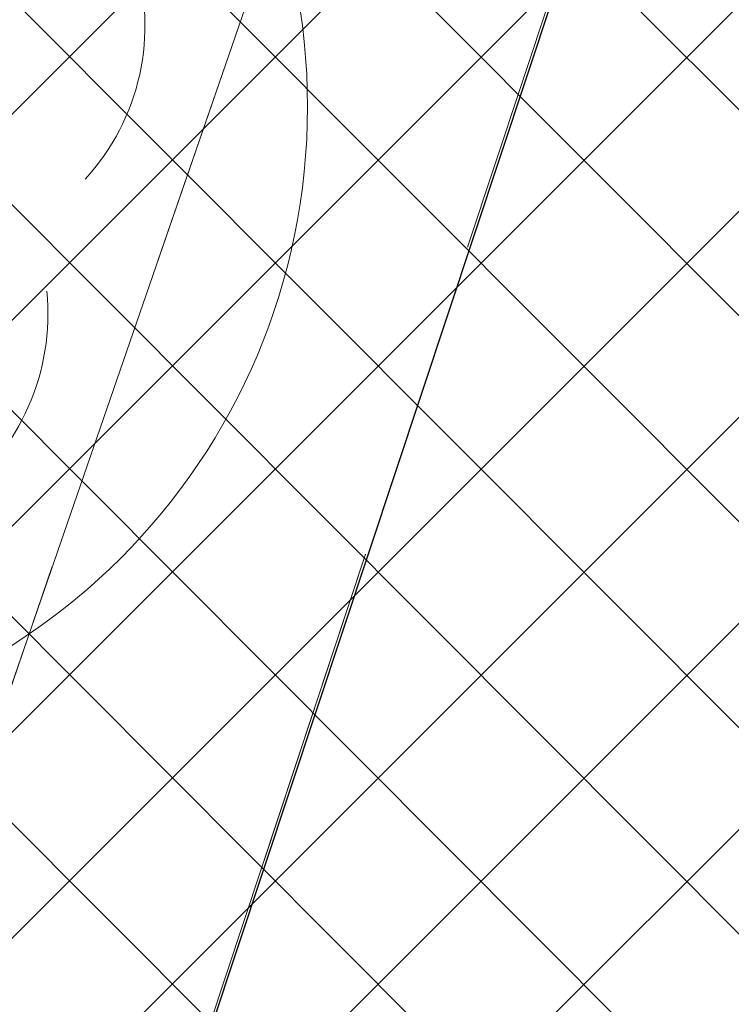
# Model space of a CAD drawing. Header units: metres. Extents: x 6599594 to 6600699, y 5687867 to 5691114.
# Tile 164 of 256: x 6599938.38 to 6599939.48, y 5688839.24 to 5688840.76. Entities that reach past the tile are written whole.
import ezdxf

# ---------------------------------------------------------------- set-up
doc = ezdxf.new("R2010")
doc.units = ezdxf.units.M
doc.header["$MEASUREMENT"] = 0
for name, pattern in [('1', [0]), ('BUF', [0]), ('GUK', [2, 1.5, -0.5]), ('GUZ', [1, 0.5, -0.5]), ('L_0_04', [1.5, 1, -0.5])]:
    doc.linetypes.add(name, pattern=pattern)
doc.layers.get('0').update_dxf_attribs({"color": 253, "linetype": 'CONTINUOUS', "lineweight": 13})
for name, color, linetype, lineweight in [('_kolor chodnik', 50, '1', 5), ('_kolor jezdnia', 4, '1', 0), ('_kolor pobocze', 211, '1', 5), ('_kolor zjazdy kostka', 7, '1', 5), ('_kolor ścieżka @ 1', 10, '1', 0), ('_wycinka', 10, 'BUF', 15), ('Dzialki', 130, '1', 30), ('Kontury', 252, 'GUK', 9), ('OT_Komunikacja', 7, 'CONTINUOUS', 0), ('OT_ZagospodarowanieTerenu', 7, 'CONTINUOUS', 0), ('OT_ZagospodarowanieTerenu_P', 7, 'CONTINUOUS', 0), ('Uzytki', 252, 'GUZ', 9)]:
    doc.layers.add(name, color=color, linetype=linetype, lineweight=lineweight)
pattern_1 = [(45, (0, 0), (-0.1414213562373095, 0.1414213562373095), []), (135, (0, 0), (-0.1414213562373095, -0.1414213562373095), [])]

# ---------------------------------------------------------------- blocks, each defined once
blk = doc.blocks.new('ddddd')
at = {"layer": '_wycinka'}
blk.add_circle((6600244.621, 5690835.377), 0.986329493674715, dxfattribs=at)
blk = doc.blocks.new('147')
at = {"linetype": 'Continuous', "lineweight": 18}
blk.add_hatch(color=0, dxfattribs=at).paths.add_polyline_path([(0, -0.1, 1), (0, 0.1, 1)])
at = {"color": 0, "linetype": 'Continuous', "lineweight": 18}
blk.add_circle((0, 0), 0.1, dxfattribs=at)
for centre, radius, start, end in [((0, 0.8), 0.7, 29.8459319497, 150.1540680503), ((-0.7700000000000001, 0.25), 0.7, 101.6336339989, 222.6626941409), ((0.7700000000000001, 0.25), 0.7, 317.3373058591, 78.3663660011), ((-0.4600000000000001, -0.6400000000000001), 0.71, 174.3693172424, 292.5572466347), ((0.4600000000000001, -0.6400000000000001), 0.71, 247.4427533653, 5.630682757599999)]:
    blk.add_arc(centre, radius, start, end, dxfattribs=at)

msp = doc.modelspace()

# ---------------------------------------------------------------- hatches: boundary and pattern name
at = {"layer": '_kolor chodnik'}
h = msp.add_hatch(dxfattribs=at)
h.set_pattern_fill('ANSI37', color=256, scale=1.6)
h.set_pattern_definition(pattern_1)
h.paths.add_polyline_path([(6599849.938171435, 5688542.085872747), (6599852.232147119, 5688548.938742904), (6599853.573135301, 5688548.489851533), (6599853.827082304, 5688549.248475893), (6599851.793849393, 5688549.929093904), (6599849.895278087, 5688548.982823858), (6599847.823506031, 5688542.793750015)])
edge = h.paths.add_edge_path()
edge.add_line((6600018.106075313, 5689087.454911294), (6600022.42781917, 5689091.229234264))
edge.add_line((6600022.42781917, 5689091.229234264), (6600020.233254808, 5689093.742094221))
edge.add_line((6600020.233254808, 5689093.742094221), (6600017.159471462, 5689091.057656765))
edge.add_arc((6600023.275194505, 5689085.385140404), 8.34143334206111, 137.1531558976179, 148.8016577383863)
edge.add_line((6600016.140105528, 5689089.706021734), (6600018.106075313, 5689087.454911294))
h.paths.add_polyline_path([(6600038.501784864, 5689187.59229436), (6600037.906968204, 5689187.700586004), (6600037.638296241, 5689186.224843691), (6600038.240083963, 5689186.115282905)])
h.paths.add_polyline_path([(6600069.098302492, 5689360.276020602), (6600068.321239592, 5689360.413462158), (6600068.064048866, 5689358.936495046), (6600068.836639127, 5689358.799546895)])
h.paths.add_polyline_path([(6600082.393785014, 5689362.950258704), (6600082.941124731, 5689366.103121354), (6600081.481377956, 5689366.361351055), (6600080.923159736, 5689363.210828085)])
h.paths.add_polyline_path([(6600074.022236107, 5689388.065861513), (6600072.983907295, 5689388.249860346), (6600072.723374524, 5689386.772538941), (6600073.760538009, 5689386.588865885)])
h.paths.add_polyline_path([(6600105.602402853, 5689486.45426531), (6600106.738797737, 5689489.760539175), (6600105.28818975, 5689490.281952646), (6600104.132785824, 5689486.965912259)])
h.paths.add_polyline_path([(6600132.519778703, 5689678.737346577), (6600131.636986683, 5689678.922259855), (6600131.330470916, 5689677.453953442), (6600132.212256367, 5689677.269208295)])
h.paths.add_polyline_path([(6600156.649397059, 5689798.7449027), (6600156.48800471, 5689797.95886096), (6600157.450195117, 5689797.757316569), (6600157.615023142, 5689798.542205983)])
h.paths.add_polyline_path([(6600189.055358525, 5689948.643107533), (6600187.902868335, 5689948.884512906), (6600187.600024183, 5689947.417400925), (6600188.748131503, 5689947.176379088)])
edge = h.paths.add_edge_path()
edge.add_line((6600204.459383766, 5690032.969035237), (6600204.153258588, 5690031.227801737))
edge.add_arc((6600202.328347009, 5690027.299936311), 4.331100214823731, 41.853001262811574, 65.08011546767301, ccw=False)
edge.add_arc((6600032.903931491, 5690051.979071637), 174.020003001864, 352.8070218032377, 353.495463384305)
edge.add_arc((6600202.372679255, 5690027.343587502), 5.999999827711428, 55.12102442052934, 69.64815978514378)
edge = h.paths.add_edge_path()
edge.add_line((6600205.046027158, 5690040.265402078), (6600204.972740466, 5690038.483452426))
edge.add_arc((6600203.986269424, 5690044.401803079), 5.999999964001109, 279.4630688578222, 294.9140560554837)
edge.add_line((6600206.513819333, 5690038.960158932), (6600206.607027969, 5690041.030672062))
edge.add_arc((6600203.986269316, 5690044.401803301), 4.270000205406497, 284.3702444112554, 307.86193139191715, ccw=False)
edge = h.paths.add_edge_path()
edge.add_arc((6600203.547470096, 5690044.558759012), 6.446878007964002, 324.43500910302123, 356.20133685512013, ccw=False)
edge.add_arc((6600203.986269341, 5690044.401803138), 6.000000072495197, 323.2169970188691, 357.4193489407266)
h.paths.add_polyline_path([(6600208.910055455, 5690121.713696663), (6600208.146285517, 5690121.748120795), (6600207.125602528, 5690121.794124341), (6600209.971605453, 5690121.665851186)])
edge = h.paths.add_edge_path()
edge.add_line((6600238.769818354, 5690481.648294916), (6600240.338176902, 5690490.87374652))
edge.add_line((6600240.338176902, 5690490.87374652), (6600241.251295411, 5690510.829461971))
edge.add_line((6600241.251295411, 5690510.829461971), (6600239.524022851, 5690510.928942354))
edge.add_line((6600239.524022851, 5690510.928942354), (6600238.633343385, 5690491.167757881))
edge.add_line((6600238.633343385, 5690491.167757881), (6600234.579716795, 5690467.661262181))
edge.add_line((6600234.579716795, 5690467.661262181), (6600234.449796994, 5690464.966873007))
edge.add_arc((6600242.443669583, 5690464.607462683), 8.001948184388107, 177.4256737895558, 268.2543056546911)
edge.add_line((6600242.199903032, 5690456.609228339), (6600242.216657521, 5690457.359274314))
edge.add_line((6600242.216657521, 5690457.359274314), (6600242.305257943, 5690458.836738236))
edge.add_arc((6600242.444504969, 5690464.607952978), 5.772894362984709, 177.0298084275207, 268.6178439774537, ccw=False)
edge.add_line((6600236.679365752, 5690464.907083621), (6600236.951876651, 5690470.95443634))
edge.add_line((6600236.951876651, 5690470.95443634), (6600238.15078669, 5690478.210832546))
edge.add_line((6600238.15078669, 5690478.210832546), (6600238.769818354, 5690481.648294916))
h.paths.add_polyline_path([(6600238.769818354, 5690481.648294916), (6600238.15078669, 5690478.210832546), (6600239.670056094, 5690477.930590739), (6600240.266710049, 5690481.376366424)])
edge = h.paths.add_edge_path()
edge.add_line((6600223.366500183, 5690460.339976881), (6600223.278629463, 5690457.997544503))
edge.add_arc((6600220.967166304, 5690465.656339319), 7.999999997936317, 286.7940807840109, 300.2738222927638)
edge.add_line((6600225.000231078, 5690458.747331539), (6600225.240084, 5690461.623695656))
edge.add_arc((6600221.105749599, 5690465.648640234), 5.76999998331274, 293.06724424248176, 315.7681070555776, ccw=False)
edge = h.paths.add_edge_path()
edge.add_arc((6600220.025145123, 5690444.676291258), 5.770000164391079, 37.996647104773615, 59.94382588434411, ccw=False)
edge.add_line((6600224.572175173, 5690448.22839199), (6600224.817793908, 5690451.081798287))
edge.add_arc((6600220.025145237, 5690444.676291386), 7.999999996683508, 53.19588653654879, 68.15166733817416)
edge.add_line((6600223.00235276, 5690452.101669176), (6600222.91504296, 5690449.670427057))
edge = h.paths.add_edge_path()
edge.add_arc((6600221.105749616, 5690465.648640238), 7.999999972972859, 328.0222308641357, 357.0132597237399)
edge.add_line((6600229.094882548, 5690465.23180147), (6600229.218816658, 5690467.593604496))
edge.add_line((6600229.218816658, 5690467.593604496), (6600228.218919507, 5690467.645774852))
edge.add_line((6600228.218919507, 5690467.645774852), (6600227.891778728, 5690461.411918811))
h.paths.add_polyline_path([(6600200.980142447, 5690012.236744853), (6600202.317278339, 5690011.956662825), (6600202.522293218, 5690012.935421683), (6600201.182321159, 5690013.216097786)])
h.paths.add_polyline_path([(6600196.457878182, 5689983.98337835), (6600195.202332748, 5689984.246370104), (6600194.899091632, 5689982.777335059), (6600196.150355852, 5689982.515240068)])
edge = h.paths.add_edge_path()
edge.add_line((6600112.305909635, 5689517.991018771), (6600112.691041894, 5689519.807934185))
edge.add_line((6600112.691041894, 5689519.807934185), (6600113.245521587, 5689522.423769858))
edge.add_line((6600113.245521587, 5689522.423769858), (6600111.553124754, 5689522.782507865))
edge.add_line((6600111.553124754, 5689522.782507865), (6600107.405864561, 5689503.21722655))
edge.add_line((6600107.405864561, 5689503.21722655), (6600099.494506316, 5689480.361667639))
edge.add_line((6600099.494506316, 5689480.361667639), (6600099.182814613, 5689478.891218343))
edge.add_arc((6600107.008997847, 5689477.232359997), 8.000059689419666, 168.0325629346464, 257.7529108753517)
edge.add_line((6600105.311960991, 5689469.414366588), (6600105.784990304, 5689471.593619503))
edge.add_arc((6600107.008927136, 5689477.232314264), 5.769999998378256, 168.0321375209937, 257.7533362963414, ccw=False)
edge.add_line((6600101.364343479, 5689478.42879883), (6600101.647245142, 5689479.76342708))
edge.add_line((6600101.647245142, 5689479.76342708), (6600104.132785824, 5689486.965912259))
edge.add_line((6600104.132785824, 5689486.965912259), (6600105.28818975, 5689490.281952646))
edge.add_line((6600105.28818975, 5689490.281952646), (6600108.240043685, 5689498.809726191))
edge.add_line((6600108.240043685, 5689498.809726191), (6600112.305909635, 5689517.991018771))
h.paths.add_polyline_path([(6600136.009573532, 5689645.499114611), (6600138.333647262, 5689645.012304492), (6600138.661671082, 5689646.578318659), (6600134.869459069, 5689647.372651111)])
at = {"layer": '_kolor jezdnia'}
h = msp.add_hatch(dxfattribs=at)
h.set_pattern_fill('ANSI37', color=4, scale=3.5)
h.set_pattern_definition([(45, (0, 0), (-0.3093592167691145, 0.3093592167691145), []), (135, (0, 0), (-0.3093592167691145, -0.3093592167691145), [])])
edge = h.paths.add_edge_path()
edge.add_line((6599833.066047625, 5688539.933393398), (6599850.649511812, 5688527.983462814))
edge.add_arc((6599857.337592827, 5688536.653968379), 10.95025544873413, 169.5012687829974, 232.3548431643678, ccw=False)
edge.add_arc((6599858.085851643, 5688536.618142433), 11.69295282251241, 162.2507788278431, 169.9967502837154, ccw=False)
edge.add_line((6599846.949484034, 5688540.182754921), (6599847.823506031, 5688542.793750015))
edge.add_line((6599847.823506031, 5688542.793750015), (6599849.895278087, 5688548.982823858))
edge.add_line((6599849.895278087, 5688548.982823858), (6599852.434748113, 5688556.56906746))
edge.add_line((6599852.434748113, 5688556.56906746), (6599928.48625871, 5688783.760284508))
edge.add_line((6599928.48625871, 5688783.760284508), (6599931.025728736, 5688791.34652811))
edge.add_line((6599931.025728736, 5688791.34652811), (6599996.657773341, 5688987.411326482))
edge.add_line((6599996.657773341, 5688987.411326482), (6599999.197243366, 5688994.997570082))
edge.add_line((6599999.197243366, 5688994.997570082), (6600021.930100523, 5689062.908193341))
edge.add_line((6600021.930100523, 5689062.908193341), (6600017.620224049, 5689067.371531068))
edge.add_line((6600017.620224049, 5689067.371531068), (6600016.714558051, 5689064.654078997))
edge.add_line((6600016.714558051, 5689064.654078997), (6600012.423620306, 5689051.835617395))
edge.add_line((6600012.423620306, 5689051.835617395), (6600009.884150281, 5689044.249373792))
edge.add_line((6600009.884150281, 5689044.249373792), (6599977.53516164, 5688947.612159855))
edge.add_line((6599977.53516164, 5688947.612159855), (6599974.995691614, 5688940.025916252))
edge.add_line((6599974.995691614, 5688940.025916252), (6599942.096912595, 5688841.746295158))
edge.add_line((6599942.096912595, 5688841.746295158), (6599939.557442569, 5688834.160051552))
edge.add_line((6599939.557442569, 5688834.160051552), (6599882.679288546, 5688664.246042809))
edge.add_line((6599882.679288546, 5688664.246042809), (6599880.139818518, 5688656.659799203))
edge.add_line((6599880.139818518, 5688656.659799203), (6599852.46454386, 5688573.984527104))
edge.add_line((6599852.46454386, 5688573.984527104), (6599842.470137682, 5688544.127903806))
edge.add_arc((6599835.706422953, 5688546.652910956), 7.219660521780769, 248.5480913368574, 339.52856074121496, ccw=False)
h.paths.add_polyline_path([(6600044.653202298, 5689172.271628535), (6600046.276244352, 5689181.431901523), (6600047.759199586, 5689189.801539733), (6600051.0603021, 5689208.432603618), (6600052.368792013, 5689215.817578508), (6600054.808584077, 5689229.587499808), (6600056.11707399, 5689236.972474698), (6600057.346666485, 5689243.912161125), (6600058.655146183, 5689251.297078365), (6600058.831439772, 5689252.292060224), (6600060.098987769, 5689259.445963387), (6600060.139929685, 5689259.677035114), (6600061.407468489, 5689266.830886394), (6600072.329030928, 5689328.470998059), (6600073.637511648, 5689335.855921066), (6600077.337304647, 5689356.73715072), (6600078.820259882, 5689365.106788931), (6600081.142794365, 5689378.214921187), (6600082.538516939, 5689386.092227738), (6600095.187867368, 5689457.483787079), (6600091.082877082, 5689465.8405575), (6600089.043088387, 5689454.328211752), (6600087.870641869, 5689447.711051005), (6600087.560133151, 5689445.958573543), (6600086.562151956, 5689440.326076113), (6600082.433200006, 5689417.022719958), (6600080.95024477, 5689408.65308175), (6600077.202698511, 5689387.502337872), (6600075.719743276, 5689379.132699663), (6600073.469199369, 5689366.430874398), (6600071.986244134, 5689358.061236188), (6600069.98686466, 5689346.776955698), (6600068.591142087, 5689338.899649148), (6600065.559290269, 5689321.78820693), (6600064.163567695, 5689313.910900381), (6600059.719426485, 5689288.828650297), (6600058.323703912, 5689280.951343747), (6600057.563846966, 5689276.662793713), (6600056.168124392, 5689268.785487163), (6600054.804920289, 5689261.091711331), (6600053.409197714, 5689253.21440478), (6600053.264817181, 5689252.399536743), (6600051.869094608, 5689244.522230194), (6600051.183555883, 5689240.653124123), (6600049.787833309, 5689232.775817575), (6600046.593849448, 5689214.749319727), (6600045.198126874, 5689206.872013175), (6600044.41754409, 5689202.466488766), (6600042.934588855, 5689194.096850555), (6600036.429952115, 5689157.38538759), (6600034.946996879, 5689149.01574938), (6600030.579776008, 5689124.367629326), (6600027.529365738, 5689107.151445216), (6600024.895072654, 5689094.014582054), (6600030.583685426, 5689094.264316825), (6600032.945013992, 5689106.191885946), (6600043.170247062, 5689163.901990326)])
edge = h.paths.add_edge_path()
edge.add_line((6600111.106812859, 5689535.144351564), (6600111.256844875, 5689535.85214863))
edge.add_line((6600111.256844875, 5689535.85214863), (6600112.915748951, 5689543.678261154))
edge.add_line((6600112.915748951, 5689543.678261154), (6600117.304772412, 5689564.384094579))
edge.add_line((6600117.304772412, 5689564.384094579), (6600119.067357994, 5689572.699339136))
edge.add_line((6600119.067357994, 5689572.699339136), (6600120.087667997, 5689577.512794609))
edge.add_line((6600120.087667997, 5689577.512794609), (6600121.642890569, 5689584.849775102))
edge.add_line((6600121.642890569, 5689584.849775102), (6600128.436769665, 5689616.900852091))
edge.add_line((6600128.436769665, 5689616.900852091), (6600129.991992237, 5689624.237832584))
edge.add_line((6600129.991992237, 5689624.237832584), (6600132.660554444, 5689636.827148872))
edge.add_line((6600132.660554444, 5689636.827148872), (6600133.208838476, 5689639.444704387))
edge.add_line((6600133.208838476, 5689639.444704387), (6600134.848957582, 5689647.274775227))
edge.add_line((6600134.848957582, 5689647.274775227), (6600138.97649476, 5689666.979995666))
edge.add_line((6600138.97649476, 5689666.979995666), (6600140.51410642, 5689674.320687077))
edge.add_line((6600140.51410642, 5689674.320687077), (6600145.209128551, 5689696.735129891))
edge.add_line((6600145.209128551, 5689696.735129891), (6600146.746740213, 5689704.075821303))
edge.add_line((6600146.746740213, 5689704.075821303), (6600151.462308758, 5689726.588354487))
edge.add_line((6600151.462308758, 5689726.588354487), (6600152.999920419, 5689733.929045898))
edge.add_line((6600152.999920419, 5689733.929045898), (6600155.244070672, 5689744.642813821))
edge.add_line((6600155.244070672, 5689744.642813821), (6600156.781682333, 5689751.983505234))
edge.add_line((6600156.781682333, 5689751.983505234), (6600161.635515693, 5689775.156126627))
edge.add_line((6600161.635515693, 5689775.156126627), (6600163.378142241, 5689783.475576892))
edge.add_line((6600163.378142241, 5689783.475576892), (6600163.850769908, 5689785.731942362))
edge.add_line((6600163.850769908, 5689785.731942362), (6600167.028500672, 5689800.902704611))
edge.add_line((6600167.028500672, 5689800.902704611), (6600179.49088801, 5689860.399222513))
edge.add_line((6600179.49088801, 5689860.399222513), (6600181.233514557, 5689868.718672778))
edge.add_line((6600181.233514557, 5689868.718672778), (6600181.84713393, 5689871.648144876))
edge.add_line((6600181.84713393, 5689871.648144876), (6600183.384745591, 5689878.988836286))
edge.add_line((6600183.384745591, 5689878.988836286), (6600184.935818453, 5689886.393792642))
edge.add_line((6600184.935818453, 5689886.393792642), (6600186.575937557, 5689894.223863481))
edge.add_line((6600186.575937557, 5689894.223863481), (6600194.05133812, 5689929.912074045))
edge.add_line((6600194.05133812, 5689929.912074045), (6600195.691457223, 5689937.742144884))
edge.add_line((6600195.691457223, 5689937.742144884), (6600202.915799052, 5689972.231779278))
edge.add_line((6600202.915799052, 5689972.231779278), (6600204.555918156, 5689980.061850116))
edge.add_line((6600204.555918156, 5689980.061850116), (6600206.062781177, 5689987.255744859))
edge.add_line((6600206.062781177, 5689987.255744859), (6600207.702900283, 5689995.085815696))
edge.add_line((6600207.702900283, 5689995.085815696), (6600210.232559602, 5690007.162628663))
edge.add_line((6600210.232559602, 5690007.162628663), (6600211.694938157, 5690014.144150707))
edge.add_arc((6600028.177652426, 5690052.584442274), 187.5000004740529, 348.1696294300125, 357.4195276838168)
edge.add_line((6600215.487522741, 5690044.142720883), (6600208.310270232, 5690026.480446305))
edge.add_arc((6600032.903933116, 5690051.97907145), 177.2500013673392, 348.1696294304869, 351.7289130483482, ccw=False)
edge.add_line((6600206.38894146, 5690015.640182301), (6600205.966941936, 5690013.625519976))
edge.add_line((6600205.966941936, 5690013.625519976), (6600204.326822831, 5690005.795449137))
edge.add_line((6600204.326822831, 5690005.795449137), (6600197.076961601, 5689971.183982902))
edge.add_line((6600197.076961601, 5689971.183982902), (6600195.334335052, 5689962.864532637))
edge.add_line((6600195.334335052, 5689962.864532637), (6600193.44722506, 5689953.855305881))
edge.add_line((6600193.44722506, 5689953.855305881), (6600191.909227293, 5689946.512771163))
edge.add_line((6600191.909227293, 5689946.512771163), (6600185.496844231, 5689915.899498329))
edge.add_line((6600185.496844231, 5689915.899498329), (6600183.856521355, 5689908.068454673))
edge.add_line((6600183.856521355, 5689908.068454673), (6600182.066605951, 5689899.523243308))
edge.add_line((6600182.066605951, 5689899.523243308), (6600180.32407057, 5689891.204228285))
edge.add_line((6600180.32407057, 5689891.204228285), (6600174.320344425, 5689862.541919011))
edge.add_line((6600174.320344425, 5689862.541919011), (6600172.577809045, 5689854.222903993))
edge.add_line((6600172.577809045, 5689854.222903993), (6600163.663810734, 5689811.666703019))
edge.add_line((6600163.663810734, 5689811.666703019), (6600162.023782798, 5689803.837067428))
edge.add_line((6600162.023782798, 5689803.837067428), (6600160.924220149, 5689798.587659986))
edge.add_line((6600160.924220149, 5689798.587659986), (6600159.279208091, 5689790.734229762))
edge.add_line((6600159.279208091, 5689790.734229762), (6600157.107250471, 5689780.365115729))
edge.add_line((6600157.107250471, 5689780.365115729), (6600155.462238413, 5689772.511685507))
edge.add_line((6600155.462238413, 5689772.511685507), (6600153.380318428, 5689762.572418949))
edge.add_line((6600153.380318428, 5689762.572418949), (6600151.735124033, 5689754.718118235))
edge.add_line((6600151.735124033, 5689754.718118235), (6600148.586504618, 5689739.686336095))
edge.add_line((6600148.586504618, 5689739.686336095), (6600146.885007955, 5689731.563243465))
edge.add_line((6600146.885007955, 5689731.563243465), (6600141.75088822, 5689707.052510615))
edge.add_line((6600141.75088822, 5689707.052510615), (6600140.110896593, 5689699.223048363))
edge.add_line((6600140.110896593, 5689699.223048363), (6600133.483561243, 5689667.583574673))
edge.add_line((6600133.483561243, 5689667.583574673), (6600131.860394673, 5689659.834436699))
edge.add_line((6600131.860394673, 5689659.834436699), (6600131.740984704, 5689659.26436315))
edge.add_line((6600131.740984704, 5689659.26436315), (6600130.117814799, 5689651.515209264))
edge.add_line((6600130.117814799, 5689651.515209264), (6600127.27873359, 5689637.961189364))
edge.add_line((6600127.27873359, 5689637.961189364), (6600126.924568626, 5689636.290366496))
edge.add_line((6600126.924568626, 5689636.290366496), (6600125.166244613, 5689627.995226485))
edge.add_line((6600125.166244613, 5689627.995226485), (6600118.009503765, 5689594.232298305))
edge.add_line((6600118.009503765, 5689594.232298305), (6600116.25117975, 5689585.937158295))
edge.add_line((6600116.25117975, 5689585.937158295), (6600113.665314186, 5689573.737975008))
edge.add_line((6600113.665314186, 5689573.737975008), (6600111.898534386, 5689565.402943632))
edge.add_line((6600111.898534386, 5689565.402943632), (6600104.889982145, 5689532.339115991))
edge.add_line((6600104.889982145, 5689532.339115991), (6600103.22663594, 5689524.492047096))
edge.add_line((6600103.22663594, 5689524.492047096), (6600096.623876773, 5689493.342605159))
edge.add_line((6600096.623876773, 5689493.342605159), (6600094.968986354, 5689485.535427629))
edge.add_line((6600094.968986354, 5689485.535427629), (6600094.300101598, 5689482.379870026))
edge.add_line((6600094.300101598, 5689482.379870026), (6600099.182814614, 5689478.891218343))
edge.add_line((6600099.182814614, 5689478.891218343), (6600099.494506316, 5689480.361667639))
edge.add_line((6600099.494506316, 5689480.361667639), (6600111.106812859, 5689535.144351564))
edge = h.paths.add_edge_path()
edge.add_arc((6600239.213891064, 5690851.400367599), 10.00000000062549, -2.8342403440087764, 76.13703556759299, ccw=False)
edge.add_line((6600249.201658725, 5690850.905901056), (6600249.082723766, 5690848.503524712))
edge.add_line((6600249.082723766, 5690848.503524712), (6600247.016487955, 5690806.767468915))
edge.add_line((6600247.016487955, 5690806.767468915), (6600246.092398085, 5690789.152178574))
edge.add_line((6600246.092398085, 5690789.152178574), (6600233.768116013, 5690572.015170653))
edge.add_line((6600233.768116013, 5690572.015170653), (6600228.959056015, 5690465.296202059))
edge.add_line((6600228.959056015, 5690465.296202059), (6600234.588724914, 5690465.017134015))
edge.add_line((6600234.588724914, 5690465.017134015), (6600239.262540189, 5690571.767576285))
edge.add_line((6600239.262540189, 5690571.767576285), (6600252.50503885, 5690806.400146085))
edge.add_line((6600252.50503885, 5690806.400146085), (6600254.569211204, 5690848.094521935))
edge.add_arc((6600262.559425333, 5690847.6989487), 7.999999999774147, 76.13703557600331, 177.1657596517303, ccw=False)
edge.add_line((6600264.476229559, 5690855.465921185), (6600241.609896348, 5690861.109083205))
edge = h.paths.add_edge_path()
edge.add_line((6600250.031475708, 5690451.625307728), (6600250.231741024, 5690455.772579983))
edge.add_line((6600250.231741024, 5690455.772579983), (6600246.257763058, 5690456.417303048))
edge.add_line((6600246.257763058, 5690456.417303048), (6600242.171761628, 5690456.61060902))
edge.add_arc((6600242.563100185, 5690464.586983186), 7.985968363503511, 176.9123644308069, 267.1911945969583, ccw=False)
edge.add_line((6600234.588724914, 5690465.017134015), (6600228.959056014, 5690465.296202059))
edge.add_arc((6600220.965133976, 5690465.657286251), 8.002072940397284, 267.8289300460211, 357.413716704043, ccw=False)
edge.add_line((6600220.661989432, 5690457.660957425), (6600212.406915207, 5690458.119572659))
edge.add_line((6600212.406915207, 5690458.119572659), (6600208.431872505, 5690457.817501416))
edge.add_line((6600208.431872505, 5690457.817501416), (6600208.233912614, 5690454.548331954))
edge.add_line((6600208.233912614, 5690454.548331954), (6600212.129565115, 5690453.127270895))
edge.add_line((6600212.129565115, 5690453.127270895), (6600218.640548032, 5690452.76554962))
edge.add_line((6600218.640548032, 5690452.76554962), (6600216.486747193, 5690452.885205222))
edge.add_line((6600216.486747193, 5690452.885205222), (6600220.468905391, 5690452.663974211))
edge.add_arc((6600220.025145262, 5690444.676291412), 7.99999997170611, -0.3386579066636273, 86.8201700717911, ccw=False)
edge.add_line((6600228.025005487, 5690444.629006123), (6600227.803602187, 5690439.649256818))
edge.add_line((6600227.803602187, 5690439.649256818), (6600226.885525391, 5690435.936828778))
edge.add_line((6600226.885525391, 5690435.936828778), (6600225.534849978, 5690405.967249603))
edge.add_line((6600225.534849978, 5690405.967249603), (6600226.115199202, 5690402.187514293))
edge.add_line((6600226.115199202, 5690402.187514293), (6600213.445139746, 5690121.008786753))
edge.add_line((6600213.445139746, 5690121.008786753), (6600213.352800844, 5690118.960058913))
edge.add_line((6600213.352800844, 5690118.960058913), (6600209.980184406, 5690044.131649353))
edge.add_arc((6600203.98626942, 5690044.401803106), 5.999999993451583, 257.4162346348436, 357.41934921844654, ccw=False)
edge.add_line((6600202.679069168, 5690038.545931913), (6600201.589735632, 5690033.666039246))
edge.add_line((6600201.589735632, 5690033.666039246), (6600203.67987942, 5690033.199458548))
edge.add_arc((6600202.372679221, 5690027.343587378), 5.999999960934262, -8.27108729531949, 77.41623506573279, ccw=False)
edge.add_line((6600208.310270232, 5690026.480446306), (6600215.487522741, 5690044.142720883))
edge.add_line((6600215.487522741, 5690044.142720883), (6600216.199687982, 5690059.9446614))
edge.add_line((6600216.199687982, 5690059.9446614), (6600216.537356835, 5690067.437056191))
edge.add_line((6600216.537356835, 5690067.437056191), (6600223.893528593, 5690230.66011469))
edge.add_line((6600223.893528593, 5690230.66011469), (6600224.231197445, 5690238.152509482))
edge.add_line((6600224.231197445, 5690238.152509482), (6600233.507835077, 5690443.987992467))
edge.add_arc((6600241.499722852, 5690443.627812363), 7.999999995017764, 87.29208981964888, 177.4195277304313, ccw=False)
edge.add_line((6600241.877677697, 5690451.618879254), (6600246.021541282, 5690451.422886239))
edge.add_line((6600246.021541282, 5690451.422886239), (6600246.427694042, 5690451.44338883))
edge.add_line((6600246.427694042, 5690451.44338883), (6600246.79397003, 5690451.461878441))
edge.add_line((6600246.79397003, 5690451.461878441), (6600250.031475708, 5690451.625307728))
edge = h.paths.add_edge_path()
edge.add_line((6600007.33756506, 5689086.20374581), (6600006.980466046, 5689080.740822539))
edge.add_line((6600006.980466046, 5689080.740822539), (6600007.229745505, 5689080.720859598))
edge.add_line((6600007.229745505, 5689080.720859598), (6600008.093335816, 5689080.601653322))
edge.add_line((6600008.093335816, 5689080.601653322), (6600008.702681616, 5689080.53831051))
edge.add_arc((6600008.140193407, 5689070.554142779), 9.999999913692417, -18.557800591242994, 86.77547804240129, ccw=False)
edge.add_line((6600017.620224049, 5689067.371531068), (6600021.930100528, 5689062.908193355))
edge.add_arc((6599734.83819726, 5689159.011261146), 302.7499967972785, 341.4922000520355, 343.8640860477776)
edge.add_arc((6600034.895369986, 5689072.315877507), 9.581213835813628, 98.63328270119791, 164.5273290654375, ccw=False)
edge.add_line((6600033.457137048, 5689081.788529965), (6600033.832640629, 5689081.798737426))
edge.add_line((6600033.832640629, 5689081.798737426), (6600034.422462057, 5689082.05700874))
edge.add_line((6600034.422462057, 5689082.05700874), (6600036.833623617, 5689082.139040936))
edge.add_line((6600036.833623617, 5689082.139040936), (6600036.730225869, 5689087.148851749))
edge.add_line((6600036.730225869, 5689087.148851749), (6600036.579860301, 5689087.134303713))
edge.add_arc((6600036.479565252, 5689093.136286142), 6.002820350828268, 169.1687651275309, 270.9573417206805, ccw=False)
edge.add_line((6600030.583685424, 5689094.264316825), (6600024.895072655, 5689094.014582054))
edge.add_arc((6600015.200558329, 5689096.162123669), 9.929528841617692, 271.0943432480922, 347.5094668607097, ccw=False)
edge.add_arc((6600014.909438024, 5689089.646776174), 3.446070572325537, 264.4236009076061, 278.0194998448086, ccw=False)
edge.add_line((6600014.574573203, 5689086.217014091), (6600014.299554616, 5689086.232508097))
edge.add_line((6600014.299554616, 5689086.232508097), (6600010.474232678, 5689086.448019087))
edge.add_line((6600010.474232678, 5689086.448019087), (6600007.33756506, 5689086.20374581))
edge = h.paths.add_edge_path()
edge.add_line((6600105.490725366, 5689463.953528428), (6600106.927559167, 5689464.047234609))
edge.add_line((6600106.927559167, 5689464.047234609), (6600107.835, 5689468.66))
edge.add_line((6600107.835, 5689468.66), (6600105.311960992, 5689469.414366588))
edge.add_arc((6600107.008997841, 5689477.232359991), 8.000059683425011, 168.0325628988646, 257.75291091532, ccw=False)
edge.add_line((6600099.182814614, 5689478.891218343), (6600094.300101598, 5689482.379870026))
edge.add_arc((6600586.245114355, 5689378.104238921), 502.8750369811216, 168.032376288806, 169.9522165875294)
edge.add_line((6600091.082877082, 5689465.8405575), (6600095.187867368, 5689457.483787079))
edge.add_arc((6600103.065173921, 5689456.088064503), 8.000000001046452, 77.7533362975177, 169.9524553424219, ccw=False)
edge.add_line((6600104.762140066, 5689463.906012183), (6600105.490725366, 5689463.953528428))
at = {"layer": '_kolor pobocze'}
h = msp.add_hatch(dxfattribs=at)
h.set_pattern_fill('ANSI37', color=256, scale=1.6)
h.set_pattern_definition(pattern_1)
edge = h.paths.add_edge_path()
edge.add_line((6600035.926965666, 5689101.569442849), (6600036.046865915, 5689102.311543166))
edge.add_arc((6600058.171848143, 5689233.778275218), 133.3154772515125, 259.4578941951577, 260.4470163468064, ccw=False)
edge.add_line((6600033.780707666, 5689102.713067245), (6600032.142559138, 5689101.847662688))
edge.add_arc((6599734.838175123, 5689159.011266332), 302.7500195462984, 347.6801154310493, 349.11639019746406, ccw=False)
edge.add_arc((6600036.478170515, 5689093.133441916), 6.000000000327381, 167.68011541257, 271.5571101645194)
edge.add_line((6600036.64121064, 5689087.1356575), (6600036.730491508, 5689087.137804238))
edge.add_line((6600036.730491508, 5689087.137804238), (6600036.712463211, 5689087.887583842))
edge.add_line((6600036.712463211, 5689087.887583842), (6600036.559840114, 5689087.884077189))
edge.add_arc((6600036.482532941, 5689093.14290691), 5.259397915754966, 170.6455005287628, 270.8422131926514, ccw=False)
edge.add_arc((6600545.796425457, 5688991.216220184), 524.6691769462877, 167.9170060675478, 168.7028219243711, ccw=False)
edge.add_line((6600032.751078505, 5689101.044345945), (6600034.011432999, 5689101.917298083))
edge.add_line((6600034.011432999, 5689101.917298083), (6600035.926965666, 5689101.569442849))
edge = h.paths.add_edge_path()
edge.add_line((6600002.828843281, 5688994.032881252), (6600003.066918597, 5688994.74409159))
edge.add_line((6600003.066918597, 5688994.74409159), (6600001.227880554, 5688995.359703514))
edge.add_line((6600001.227880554, 5688995.359703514), (6600000.55876659, 5688996.702196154))
edge.add_line((6600000.55876659, 5688996.702196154), (6600022.641310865, 5689062.67011804))
edge.add_arc((6599734.838193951, 5689159.011262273), 303.5000002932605, 341.4922000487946, 343.8640860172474)
edge.add_arc((6600035.267451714, 5689072.092773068), 9.250000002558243, 91.55711016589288, 163.8640860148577, ccw=False)
edge.add_line((6600035.016098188, 5689081.339357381), (6600036.868703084, 5689081.389717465))
edge.add_line((6600036.868703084, 5689081.389717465), (6600036.850674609, 5689082.139504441))
edge.add_line((6600036.850674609, 5689082.139504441), (6600034.99571817, 5689082.089080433))
edge.add_arc((6600035.267451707, 5689072.092773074), 9.999999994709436, 91.55711014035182, 163.8640860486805)
edge.add_arc((6599734.838192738, 5689159.011262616), 302.7500015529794, 341.4922000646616, 343.8640860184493, ccw=False)
edge.add_line((6600021.930100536, 5689062.908193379), (6599999.748942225, 5688996.645678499))
edge.add_line((6599999.748942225, 5688996.645678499), (6600000.695212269, 5688994.747107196))
edge.add_line((6600000.695212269, 5688994.747107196), (6600002.828843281, 5688994.032881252))
h.paths.add_polyline_path([(6599971.7492186, 5688907.297112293), (6599971.084233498, 5688908.631320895), (6599997.822068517, 5688988.526766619), (6599999.164561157, 5688989.195880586), (6600001.003599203, 5688988.580268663), (6600001.241674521, 5688989.291479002), (6599999.108043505, 5688990.005704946), (6599997.209472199, 5688989.059434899), (6599970.270280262, 5688908.583087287), (6599971.216550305, 5688906.684515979), (6599973.350181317, 5688905.970290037), (6599973.588256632, 5688906.681500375)])
h.paths.add_polyline_path([(6599932.504667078, 5688790.060553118), (6599931.835553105, 5688791.403045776), (6599968.343406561, 5688900.4641754), (6599969.685899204, 5688901.133289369), (6599971.524937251, 5688900.517677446), (6599971.763012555, 5688901.228887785), (6599969.629381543, 5688901.94311373), (6599967.730810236, 5688900.996843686), (6599931.025728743, 5688791.34652811), (6599931.971998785, 5688789.447956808), (6599934.105629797, 5688788.73373086), (6599934.343705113, 5688789.4449412)])
at = {"layer": '_kolor zjazdy kostka'}
h = msp.add_hatch(dxfattribs=at)
h.set_pattern_fill('ANSI37', color=256, scale=1.6)
h.set_pattern_definition(pattern_1)
h.paths.add_polyline_path([(6600244.137440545, 5690813.934732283), (6600242.369522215, 5690814.022127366), (6600242.097568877, 5690808.528921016), (6600243.865482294, 5690808.441426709)])
h.paths.add_polyline_path([(6600247.012128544, 5690806.679412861), (6600247.442736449, 5690815.377295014), (6600247.393289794, 5690814.378518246), (6600247.113277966, 5690808.722537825)])
h.paths.add_polyline_path([(6600242.297085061, 5690788.088808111), (6600240.958726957, 5690788.155683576), (6600240.648818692, 5690782.664569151), (6600241.987258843, 5690782.599147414)])
h.paths.add_polyline_path([(6600245.558275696, 5690780.919298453), (6600246.037231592, 5690789.405686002), (6600244.985820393, 5690788.453468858), (6600244.612601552, 5690781.981345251)])
h.paths.add_polyline_path([(6600241.348405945, 5690723.711515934), (6600242.272017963, 5690722.691689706), (6600242.749709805, 5690731.155680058), (6600241.698138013, 5690730.203317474), (6600241.472690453, 5690726.27550499)])
h.paths.add_polyline_path([(6600225.772794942, 5690394.589141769), (6600224.731429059, 5690393.637598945), (6600224.461246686, 5690387.644646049), (6600225.412923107, 5690386.603142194)])
h.paths.add_polyline_path([(6600223.012390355, 5690333.280720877), (6600223.372595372, 5690341.272607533), (6600222.32835346, 5690340.318436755), (6600222.058239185, 5690334.324941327)])
h.paths.add_polyline_path([(6600215.496388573, 5690166.390602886), (6600215.856593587, 5690174.382489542), (6600214.812834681, 5690173.428760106), (6600214.542018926, 5690167.435062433)])
h.paths.add_polyline_path([(6600212.446537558, 5690121.053392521), (6600213.399499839, 5690120.010473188), (6600213.788744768, 5690128.503024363), (6600212.745135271, 5690127.54943145)])
h.paths.add_polyline_path([(6600209.977420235, 5690121.665589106), (6600210.225142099, 5690127.162117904), (6600207.346107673, 5690127.291879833), (6600207.119593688, 5690121.794395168)])
h.paths.add_polyline_path([(6600207.950178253, 5690070.725854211), (6600204.880846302, 5690070.828947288), (6600204.643784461, 5690065.333808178), (6600207.702521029, 5690065.204598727)])
h.paths.add_polyline_path([(6600200.981479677, 5690012.236464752), (6600199.969248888, 5690007.339980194), (6600201.282587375, 5690007.064882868), (6600202.31726072, 5690011.956666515)])
h.paths.add_polyline_path([(6600193.613960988, 5689970.406358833), (6600192.398010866, 5689970.660657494), (6600191.286205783, 5689965.274578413), (6600192.486379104, 5689965.023185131)])
h.paths.add_polyline_path([(6600189.061271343, 5689948.671423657), (6600189.98413328, 5689953.050774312), (6600188.818902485, 5689953.32186217), (6600187.908781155, 5689948.91282903)])
h.paths.add_polyline_path([(6600180.976201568, 5689915.317449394), (6600179.952861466, 5689910.421322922), (6600181.008474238, 5689910.200199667), (6600182.033843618, 5689915.09540201)])
h.paths.add_polyline_path([(6600176.508279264, 5689893.538690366), (6600177.476023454, 5689893.335973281), (6600178.603605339, 5689898.719146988), (6600177.636002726, 5689898.922290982)])
h.paths.add_polyline_path([(6600179.28182965, 5689859.401159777), (6600180.522246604, 5689860.211927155), (6600181.057490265, 5689860.561775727), (6600183.598022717, 5689860.029600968), (6600184.726606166, 5689865.412570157), (6600182.186324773, 5689865.943033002), (6600181.604764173, 5689866.832779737), (6600181.024456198, 5689867.720610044)])
h.paths.add_polyline_path([(6600160.200810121, 5689810.862606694), (6600159.232772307, 5689811.065842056), (6600158.207991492, 5689806.171529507), (6600159.175735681, 5689805.968812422)])
h.paths.add_polyline_path([(6600156.49391753, 5689797.987177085), (6600155.463416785, 5689793.068691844), (6600156.431160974, 5689792.865974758), (6600157.461419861, 5689797.784520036)])
edge = h.paths.add_edge_path()
edge.add_arc((6600173.111981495, 5689800.679690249), 5.999999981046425, 204.673115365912, 239.5411154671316, ccw=False)
edge.add_arc((6600173.162096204, 5689800.685330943), 6.047914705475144, 168.3203586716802, 204.5234866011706, ccw=False)
edge.add_line((6600167.239404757, 5689801.9096668), (6600163.651667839, 5689784.781499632))
edge.add_arc((6600169.524220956, 5689783.551410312), 5.999999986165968, 139.2146049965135, 168.1696294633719, ccw=False)
edge.add_arc((6600169.524220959, 5689783.551410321), 5.999999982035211, 96.80962310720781, 139.2146050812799, ccw=False)
edge.add_line((6600168.812796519, 5689789.509083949), (6600170.070461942, 5689795.507731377))
h.paths.add_polyline_path([(6600163.526364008, 5689776.866746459), (6600166.051243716, 5689776.337874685), (6600167.179826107, 5689781.720838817), (6600164.653945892, 5689782.249920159), (6600163.941148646, 5689783.340449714), (6600163.493329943, 5689784.025580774), (6600161.750703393, 5689775.706130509), (6600162.438017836, 5689776.155376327)])
h.paths.add_polyline_path([(6600152.614191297, 5689774.643430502), (6600153.639138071, 5689779.536616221), (6600152.646757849, 5689779.744928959), (6600151.646447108, 5689774.846147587)])
h.paths.add_polyline_path([(6600150.121074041, 5689767.466820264), (6600148.177624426, 5689758.16795459), (6600149.115997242, 5689757.971390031), (6600151.066362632, 5689767.268392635)])
h.paths.add_polyline_path([(6600142.970741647, 5689739.332500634), (6600141.888449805, 5689734.142420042), (6600144.036614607, 5689733.695518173), (6600145.123068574, 5689738.882330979)])
h.paths.add_polyline_path([(6600136.256357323, 5689701.052153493), (6600137.154085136, 5689700.864096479), (6600138.287960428, 5689706.274871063), (6600137.386492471, 5689706.464182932)])
h.paths.add_polyline_path([(6600130.081494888, 5689667.099389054), (6600129.212847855, 5689667.281639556), (6600128.083282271, 5689661.898895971), (6600128.953953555, 5689661.716447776)])
h.paths.add_polyline_path([(6600128.397394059, 5689659.030340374), (6600127.554144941, 5689659.207226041), (6600126.49340855, 5689653.810049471), (6600127.269860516, 5689653.647397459)])
h.paths.add_polyline_path([(6600134.990411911, 5689640.633636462), (6600137.30714639, 5689640.148363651), (6600138.339560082, 5689645.040620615), (6600136.015486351, 5689645.500958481), (6600135.435178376, 5689646.388788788), (6600134.8548704, 5689647.276619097), (6600133.214751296, 5689639.446548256), (6600134.102581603, 5689640.026856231)])
h.paths.add_polyline_path([(6600122.164164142, 5689634.294831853), (6600121.024067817, 5689628.914244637), (6600122.015114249, 5689628.705875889), (6600123.155614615, 5689634.086346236)])
h.paths.add_polyline_path([(6600114.54207576, 5689593.450769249), (6600113.493359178, 5689593.398339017), (6600112.364315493, 5689588.045694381), (6600113.29076438, 5689587.54753241)])
h.paths.add_polyline_path([(6600110.194543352, 5689572.941097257), (6600109.20781945, 5689573.148880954), (6600108.067717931, 5689567.768269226), (6600109.05014319, 5689567.535215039)])
h.paths.add_polyline_path([(6600119.083213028, 5689565.540446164), (6600119.089125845, 5689565.542290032), (6600121.462438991, 5689565.065690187), (6600122.598093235, 5689570.447168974), (6600120.229622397, 5689570.949214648), (6600119.651446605, 5689571.8119627), (6600119.073270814, 5689572.727655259), (6600117.310757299, 5689564.412754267)])
h.paths.add_polyline_path([(6600101.698666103, 5689532.937884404), (6600100.730666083, 5689533.141679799), (6600099.694214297, 5689528.250234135), (6600100.669121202, 5689528.045267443)])
h.paths.add_polyline_path([(6600094.064021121, 5689496.827028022), (6600093.080194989, 5689497.033910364), (6600092.036590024, 5689492.143967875), (6600093.038865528, 5689491.933250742)])
h.paths.add_polyline_path([(6600083.709836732, 5689453.74980843), (6600082.738586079, 5689448.336231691), (6600084.647281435, 5689448.027407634), (6600085.606840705, 5689453.416583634)])
h.paths.add_polyline_path([(6600084.434394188, 5689446.82589514), (6600083.348896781, 5689447.018140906), (6600082.567374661, 5689442.58660872), (6600083.649300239, 5689442.394910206)])
h.paths.add_polyline_path([(6600078.04194071, 5689410.721110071), (6600078.996952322, 5689416.137564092), (6600078.054833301, 5689416.304853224), (6600077.111232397, 5689410.886043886)])
h.paths.add_polyline_path([(6600072.911565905, 5689386.768652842), (6600071.960466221, 5689381.312635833), (6600072.800073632, 5689381.16322159), (6600073.766450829, 5689386.590709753)])
h.paths.add_polyline_path([(6600082.887400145, 5689379.432062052), (6600085.278102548, 5689379.03494316), (6600086.160383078, 5689383.956496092), (6600083.759726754, 5689384.355378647), (6600083.152078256, 5689385.224725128), (6600082.544429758, 5689386.094071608), (6600081.148707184, 5689378.216765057), (6600082.018053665, 5689378.824413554)])
h.paths.add_polyline_path([(6600080.731401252, 5689363.247695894), (6600080.041469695, 5689363.369939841), (6600079.433821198, 5689364.239286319), (6600078.8261727, 5689365.1086328), (6600077.343217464, 5689356.73899459), (6600078.212563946, 5689357.346643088), (6600079.081910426, 5689357.954291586), (6600081.429189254, 5689357.564866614), (6600082.388748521, 5689362.980514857)])
h.paths.add_polyline_path([(6600069.104215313, 5689360.304336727), (6600070.063917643, 5689365.720487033), (6600069.2708267, 5689365.861009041), (6600068.327152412, 5689360.441778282)])
h.paths.add_polyline_path([(6600066.550616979, 5689345.891799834), (6600065.546169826, 5689346.069805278), (6600064.677796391, 5689341.145792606), (6600065.678290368, 5689340.968483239)])
h.paths.add_polyline_path([(6600061.138656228, 5689321.077501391), (6600060.270282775, 5689316.15348863), (6600061.250715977, 5689315.979734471), (6600062.127590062, 5689320.902245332)])
h.paths.add_polyline_path([(6600055.325252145, 5689288.11325564), (6600054.456878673, 5689283.189242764), (6600055.410852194, 5689283.020177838), (6600056.283178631, 5689287.917022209)])
h.paths.add_polyline_path([(6600048.045675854, 5689182.819289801), (6600050.371939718, 5689182.407116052), (6600051.31444535, 5689187.67761207), (6600048.980409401, 5689188.064690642), (6600048.372760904, 5689188.934037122), (6600047.765112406, 5689189.803383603), (6600046.306982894, 5689181.603992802), (6600046.972918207, 5689182.069462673)])
h.paths.add_polyline_path([(6600040.943690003, 5689201.374141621), (6600039.339175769, 5689201.66987967), (6600038.429882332, 5689196.244216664), (6600039.984130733, 5689195.958493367)])
h.paths.add_polyline_path([(6600032.993704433, 5689156.473759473), (6600032.278185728, 5689156.600537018), (6600031.299242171, 5689151.188930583), (6600032.034145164, 5689151.058111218)])
h.paths.add_polyline_path([(6600026.309179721, 5689123.603833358), (6600025.417362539, 5689118.683970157), (6600026.271201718, 5689118.532684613), (6600027.143528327, 5689123.456001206)])
h.paths.add_polyline_path([(6600013.302986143, 5689054.462576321), (6600015.842456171, 5689062.048819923), (6600014.576741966, 5689061.417973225), (6600012.672139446, 5689055.728290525)])
h.paths.add_polyline_path([(6599974.547216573, 5688938.686171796), (6599977.086686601, 5688946.272415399), (6599975.820972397, 5688945.641568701), (6599973.916369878, 5688939.951886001)])
h.paths.add_polyline_path([(6599942.102825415, 5688841.748139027), (6599940.837111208, 5688841.117292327), (6599938.932508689, 5688835.427609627), (6599939.563355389, 5688834.161895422)])
h.paths.add_polyline_path([(6599882.685201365, 5688664.247886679), (6599881.419487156, 5688663.617039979), (6599879.514884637, 5688657.927357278), (6599880.145731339, 5688656.661643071)])
h.paths.add_polyline_path([(6599851.799762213, 5688549.930937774), (6599853.832995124, 5688549.250319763), (6599855.42016389, 5688553.991722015), (6599853.386930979, 5688554.672340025), (6599852.913795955, 5688555.621625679), (6599852.440660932, 5688556.570911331), (6599849.901190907, 5688548.984667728)])
h.paths.add_polyline_path([(6600233.581687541, 5690586.458647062), (6600234.520016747, 5690585.337735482), (6600234.976631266, 5690593.428266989), (6600233.922640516, 5690592.499827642)])
h.paths.add_polyline_path([(6600231.72837122, 5690526.750719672), (6600230.676277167, 5690525.793817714), (6600230.420013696, 5690519.782861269), (6600231.363586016, 5690518.655686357)])
h.paths.add_polyline_path([(6600237.577122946, 5690639.505119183), (6600236.516490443, 5690638.540451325), (6600236.176926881, 5690632.541599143), (6600237.1204992, 5690631.41442423)])
h.paths.add_polyline_path([(6600238.927801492, 5690681.139540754), (6600239.8637879, 5690680.021427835), (6600240.320411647, 5690688.112122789), (6600239.268317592, 5690687.155220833)])
h.paths.add_polyline_path([(6600218.12228406, 5690224.814875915), (6600217.079933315, 5690223.86243318), (6600216.809648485, 5690217.865326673), (6600217.762143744, 5690216.822918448)])
h.paths.add_polyline_path([(6600219.363739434, 5690274.535639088), (6600220.31588625, 5690273.493612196), (6600220.675810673, 5690281.480778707), (6600219.633750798, 5690280.528598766)])
h.paths.add_polyline_path([(6600168.759867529, 5689856.554734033), (6600169.729143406, 5689856.3516961), (6600170.857343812, 5689861.737822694), (6600169.889741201, 5689861.940966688)])
h.paths.add_polyline_path([(6600168.841833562, 5689852.115601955), (6600167.871405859, 5689852.319339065), (6600166.844894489, 5689847.425845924), (6600167.816759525, 5689847.221809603)])
at = {"layer": '_kolor ścieżka @ 1'}
h = msp.add_hatch(dxfattribs=at)
h.set_pattern_fill('ANSI37', color=10, scale=1.8)
h.set_pattern_definition([(45, (0, 0), (-0.1590990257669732, 0.1590990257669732), []), (135, (0, 0), (-0.1590990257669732, -0.1590990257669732), [])])
edge = h.paths.add_edge_path()
edge.add_line((6599877.145262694, 5688659.244027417), (6599854.614951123, 5688591.938475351))
edge.add_line((6599854.614951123, 5688591.938475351), (6599854.214414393, 5688589.387325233))
edge.add_line((6599854.214414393, 5688589.387325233), (6599839.435327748, 5688545.233719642))
edge.add_arc((6599834.523035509, 5688547.748213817), 5.518450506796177, 246.51508714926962, 332.8930934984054, ccw=False)
edge.add_line((6599832.323891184, 5688542.686883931), (6599836.925902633, 5688539.594394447))
edge.add_arc((6599835.881373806, 5688546.52869976), 7.012533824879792, 278.5661808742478, 339.9794081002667)
edge.add_line((6599842.470137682, 5688544.127903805), (6599857.359687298, 5688588.607952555))
edge.add_line((6599857.359687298, 5688588.607952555), (6599857.303782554, 5688591.591210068))
edge.add_line((6599857.303782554, 5688591.591210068), (6599879.508971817, 5688657.925513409))
edge.add_line((6599879.508971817, 5688657.925513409), (6599879.193548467, 5688658.558370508))
edge.add_line((6599879.193548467, 5688658.558370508), (6599877.145262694, 5688659.244027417))
h.paths.add_polyline_path([(6599879.193548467, 5688658.558370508), (6599879.508971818, 5688657.925513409), (6599881.413574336, 5688663.615196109), (6599880.780717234, 5688663.299772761), (6599878.732431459, 5688663.985429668), (6599877.145262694, 5688659.244027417)])
h.paths.add_polyline_path([(6599938.92659587, 5688835.425765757), (6599938.611172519, 5688836.058622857), (6599936.562886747, 5688836.744279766), (6599878.732431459, 5688663.985429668), (6599880.780717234, 5688663.299772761), (6599881.413574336, 5688663.615196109)])
h.paths.add_polyline_path([(6599974.364844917, 5688941.291630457), (6599974.049421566, 5688941.924487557), (6599972.001135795, 5688942.610144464), (6599936.562886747, 5688836.744279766), (6599938.611172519, 5688836.058622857), (6599938.92659587, 5688835.425765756)])
h.paths.add_polyline_path([(6599974.049421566, 5688941.924487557), (6599974.364844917, 5688941.291630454), (6600009.253303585, 5689045.515087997), (6600008.937880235, 5689046.147945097), (6600006.889594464, 5689046.833602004), (6599972.001135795, 5688942.610144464)])
h.paths.add_polyline_path([(6600008.937880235, 5689046.147945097), (6600009.253303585, 5689045.515087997), (6600011.157906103, 5689051.204770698), (6600010.525049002, 5689050.889347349), (6600008.476763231, 5689051.575004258), (6600006.889594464, 5689046.833602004)])
edge = h.paths.add_edge_path()
edge.add_arc((6599858.085851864, 5688536.618142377), 11.69295304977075, 162.2507788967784, 169.9967501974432)
edge.add_line((6599846.570656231, 5688538.649255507), (6599849.824991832, 5688528.706403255))
edge.add_line((6599849.824991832, 5688528.706403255), (6599853.13552, 5688528.731057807))
edge.add_line((6599853.13552, 5688528.731057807), (6599849.868997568, 5688538.728963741))
edge.add_line((6599849.868997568, 5688538.728963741), (6599850.886451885, 5688541.768438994))
edge.add_line((6599850.886451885, 5688541.768438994), (6599849.938171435, 5688542.085872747))
edge.add_line((6599849.938171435, 5688542.085872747), (6599847.823506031, 5688542.793750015))
edge.add_line((6599847.823506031, 5688542.793750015), (6599846.949484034, 5688540.182754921))
edge = h.paths.add_edge_path()
edge.add_arc((6600008.743460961, 5689068.123037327), 7.659999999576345, 341.4922000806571, 372.1491631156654)
edge.add_line((6600016.231900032, 5689069.735141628), (6600014.371922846, 5689078.374983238))
edge.add_arc((6600008.140193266, 5689070.554142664), 10.00000004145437, 51.45178747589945, 78.26461791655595)
edge.add_line((6600010.174112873, 5689080.345116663), (6600010.018184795, 5689077.57739322))
edge.add_arc((6600009.814745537, 5689075.098871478), 2.486856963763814, 14.594442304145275, 85.30763078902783, ccw=False)
edge.add_line((6600012.221360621, 5689075.725498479), (6600013.747330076, 5689068.63716722))
edge.add_line((6600013.747330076, 5689068.63716722), (6600013.596857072, 5689066.921144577))
edge.add_line((6600013.596857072, 5689066.921144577), (6600008.476763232, 5689051.575004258))
edge.add_line((6600008.476763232, 5689051.575004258), (6600010.525049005, 5689050.889347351))
edge.add_line((6600010.525049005, 5689050.889347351), (6600011.157906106, 5689051.204770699))
edge.add_line((6600011.157906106, 5689051.204770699), (6600016.007289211, 5689065.69149478))

# ---------------------------------------------------------------- linework, layer by layer
at = {"layer": 'Dzialki', "linetype": 'CONTINUOUS'}
msp.add_line((6599838.919999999, 5688538.89), (6600019.37, 5689082.13), dxfattribs=at)
at = {"layer": 'Kontury', "flags": 128}
msp.add_lwpolyline([(6599893.05, 5688701.85), (6599942.69, 5688851.3)], dxfattribs=at)
at = {"layer": 'OT_Komunikacja', "linetype": 'Continuous', "flags": 128}
msp.add_lwpolyline([(6599866.536, 5688624.141), (6599877.057, 5688656.064999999), (6599884.335, 5688677.317999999), (6599889.136, 5688692.481), (6599895.841, 5688711.497), (6599905.455, 5688740.437999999), (6599916.5, 5688773.850999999), (6599925.59, 5688801.046), (6599935.457, 5688831.303), (6599947.402999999, 5688865.905)], dxfattribs=at)
at = {"layer": 'OT_ZagospodarowanieTerenu', "linetype": 'L_0_04', "flags": 128}
msp.add_lwpolyline([(6599889.136, 5688692.481), (6599884.883999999, 5688713.286999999), (6599891.079999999, 5688719.837), (6599901.178999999, 5688741.971), (6599912.576, 5688775.531), (6599922.112, 5688804.271999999), (6599932.318, 5688831.868), (6599945.899, 5688866.467), (6599947.402999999, 5688865.905), (6599935.457, 5688831.303), (6599925.59, 5688801.046), (6599916.5, 5688773.850999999), (6599905.455, 5688740.437999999), (6599895.841, 5688711.497)], close=True, dxfattribs=at)
at = {"layer": 'Uzytki', "flags": 128}
msp.add_lwpolyline([(6599893.05, 5688701.85), (6599942.69, 5688851.3)], dxfattribs=at)

# ---------------------------------------------------------------- block references
at = {"layer": '_wycinka'}
msp.add_blockref('ddddd', (-306.7829999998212, -1994.753000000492), dxfattribs=at)
at = {"layer": 'OT_ZagospodarowanieTerenu_P', "linetype": 'Continuous', "xscale": 0.5, "yscale": 0.5, "zscale": 0.5}
msp.add_blockref('147', (6599937.838, 5688840.624), dxfattribs=at)

doc.saveas('drawing.dxf')
